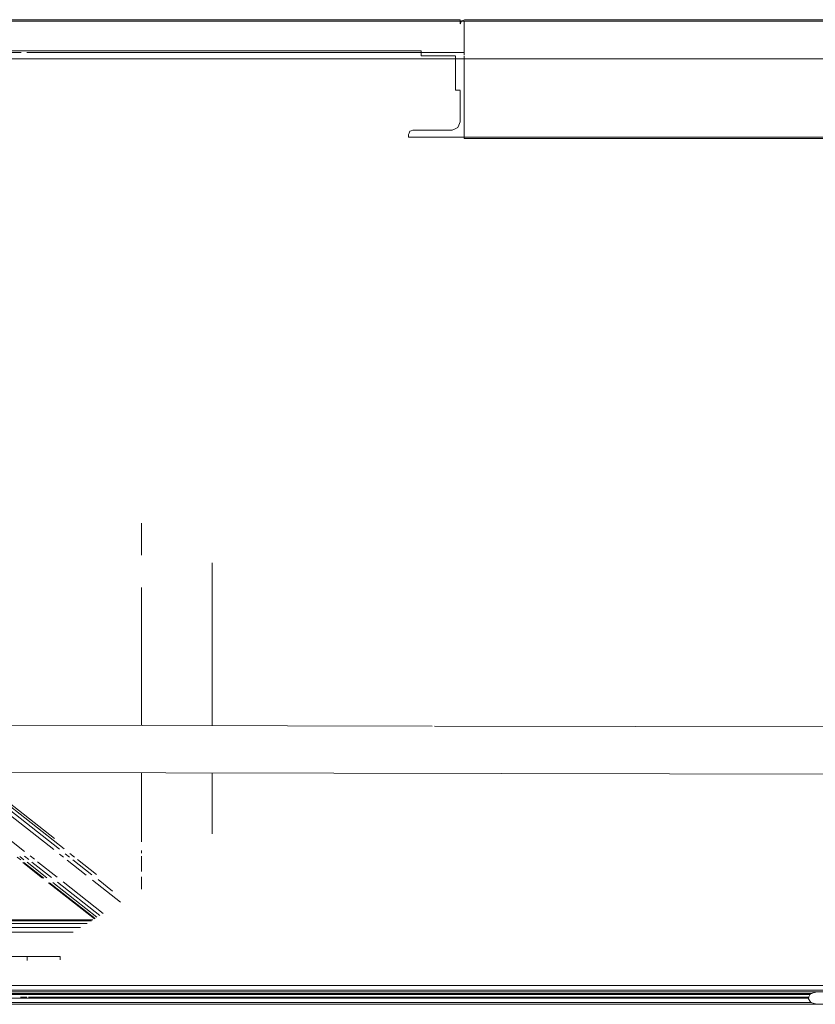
# Model space of a CAD drawing. Header units: millimetres. Extents: x 101535 to 192135, y -3968 to 17259.
# Tile 41 of 92: x 122978 to 123994, y 12792 to 14050. Entities that reach past the tile are written whole.
import ezdxf

# ---------------------------------------------------------------- set-up
doc = ezdxf.new("R2010")
doc.units = ezdxf.units.MM
doc.linetypes.add('IMPORT-Kropki i Kreski _4_', pattern=[1828.8, 914.4, -457.2, 0, -457.2])
for name, color, linetype, lineweight in [('2_stropy_K_IR', 7, 'Continuous', 9), ('2_ściany zewnętrzne_ISTN', 7, 'Continuous', 9), ('3_oświetlenie_K_IR', 7, 'Continuous', 9), ('4_osie_ISTN', 7, 'Continuous', 9), ('A-GENM', 7, 'Continuous', 18), ('P-PIPE', 7, 'Continuous', 18)]:
    doc.layers.add(name, color=color, linetype=linetype, lineweight=lineweight)
doc.layers.add('rzut płyty_dwg', color=7, linetype='Continuous', lineweight=9, true_color=0x767676)

# ---------------------------------------------------------------- blocks, each defined once
blk = doc.blocks.new('Bezpośredni kształt - IR 026-25_3D1_2025_09_11-304393-Przekrój 5')
at = {"layer": 'A-GENM', "lineweight": 9}
for p, q in [((-38549.2, 14050), (-40105.4, 14050)), ((-40105.4, 14050), (-38549.2, 14050)), ((-38549.2, 14045.6), (-38549.2, 14050)), ((-38549.2, 14050), (-38549.2, 14045.6)), ((-38549.2, 14045.6), (-38549.2, 14044.5)), ((-38549.2, 14045.6), (-38549.2, 14044.5)), ((-38548.9, 14045.3), (-38549.2, 14044.5)), ((-38549.2, 14044.5), (-38548.9, 14045.3)), ((-38548.9, 14045.3), (-38547.6, 14048.4)), ((-38548.9, 14045.3), (-38547.6, 14048.4)), ((-38546, 14049.1), (-38547.6, 14048.4)), ((-38547.6, 14048.4), (-38546, 14049.1)), ((-38546, 14049.1), (-38543.7, 14050)), ((-38546, 14049.1), (-38543.7, 14050)), ((-38416.1, 14050), (-38543.7, 14050)), ((-38543.7, 14050), (-38416.1, 14050)), ((-38308, 14050), (-38416.1, 14050)), ((-38416.1, 14050), (-38308, 14050)), ((-38307.7, 14050), (-38308, 14050)), ((-38308, 14050), (-38307.7, 14050)), ((-38307.4, 14050), (-38307.7, 14050)), ((-38307.7, 14050), (-38307.4, 14050)), ((-38173.6, 14050), (-38307.4, 14050)), ((-38307.4, 14050), (-38173.6, 14050)), ((-38057.4, 14050), (-38173.6, 14050)), ((-38173.6, 14050), (-38057.4, 14050)), ((-38972.9, 14010), (-40446.2, 14010)), ((-38972.9, 14010), (-40446.2, 14010)), ((-38599.2, 14010), (-38972.9, 14010)), ((-38599.2, 14010), (-38972.9, 14010)), ((-38599.2, 14009.5), (-38599.2, 14010)), ((-38599.2, 14009.5), (-38599.2, 14010)), ((-38599.2, 14009.5), (-38599.2, 14009.5)), ((-38599.2, 14009.5), (-38599.2, 14007.9)), ((-38599.2, 14007.9), (-38599.2, 14009.5)), ((-38599.2, 14009.5), (-38599.2, 14009.5)), ((-38599.2, 14007.9), (-38599.2, 14004)), ((-38599.2, 14004), (-38599.2, 14007.9)), ((-38573.5, 14004), (-38599.2, 14004)), ((-38573.5, 14004), (-38599.2, 14004)), ((-38573.5, 14004), (-38555.2, 14004)), ((-38555.2, 14004), (-38573.5, 14004)), ((-38555.2, 13978.4), (-38555.2, 14003.6)), ((-38555.2, 13978.4), (-38555.2, 14003.6)), ((-38555.2, 13978.4), (-38555.2, 13960)), ((-38555.2, 13960), (-38555.2, 13978.4)), ((-38555.2, 13960), (-38552.7, 13960)), ((-38552.7, 13960), (-38555.2, 13960)), ((-38552.7, 13960), (-38549.2, 13960)), ((-38549.2, 13960), (-38552.7, 13960)), ((-38549.2, 13936.4), (-38549.2, 13959.6)), ((-38549.2, 13936.4), (-38549.2, 13959.6)), ((-38549.2, 13936.4), (-38549.2, 13919.5)), ((-38549.2, 13919.5), (-38549.2, 13936.4)), ((-38551, 13915.2), (-38552.3, 13912.1)), ((-38552.3, 13912.1), (-38551, 13915.2)), ((-38551, 13915.2), (-38549.2, 13919.5)), ((-38551, 13915.2), (-38549.2, 13919.5)), ((-38614.5, 13905.1), (-38615.2, 13903.5)), ((-38615.2, 13903.5), (-38614.5, 13905.1)), ((-38615.2, 13900.7), (-38615.2, 13903.5)), ((-38615.2, 13900.7), (-38615.2, 13903.5)), ((-38614.5, 13905.1), (-38613.6, 13907.4)), ((-38614.5, 13905.1), (-38613.6, 13907.4)), ((-38612, 13908.1), (-38613.6, 13907.4)), ((-38613.6, 13907.4), (-38612, 13908.1)), ((-38612, 13908.1), (-38609.7, 13909)), ((-38612, 13908.1), (-38609.7, 13909)), ((-38580.5, 13909), (-38609.7, 13909)), ((-38609.7, 13909), (-38580.5, 13909)), ((-38559.7, 13909), (-38580.5, 13909)), ((-38580.5, 13909), (-38559.7, 13909)), ((-38556.6, 13910.3), (-38559.7, 13909)), ((-38559.7, 13909), (-38556.6, 13910.3)), ((-38556.6, 13910.3), (-38552.3, 13912.1)), ((-38556.6, 13910.3), (-38552.3, 13912.1)), ((-38615.2, 13900.7), (-38615.2, 13900)), ((-38615.2, 13900), (-38615.2, 13900.7)), ((-38311.8, 13900), (-38615.2, 13900)), ((-38311.8, 13900), (-38615.2, 13900)), ((-38311.8, 13900), (-37691.2, 13900)), ((-37691.2, 13900), (-38311.8, 13900)), ((-38956.2, 13406.8), (-38956.2, 13365.7)), ((-38956.2, 13365.7), (-38956.2, 13406.8)), ((-38866.2, 13356.1), (-38866.2, 13148)), ((-38866.2, 13356.1), (-38866.2, 13148)), ((-38956.2, 13324.5), (-38956.2, 13148.2)), ((-38956.2, 13148.2), (-38956.2, 13324.5)), ((-39234.3, 13088.5), (-39105.8, 12987.3)), ((-39234.3, 13088.5), (-39105.8, 12987.3)), ((-39193.8, 13088.4), (-39068.5, 12989.7)), ((-39193.8, 13088.4), (-39068.5, 12989.7)), ((-39186, 13088.4), (-39061.3, 12990.2)), ((-39186, 13088.4), (-39061.3, 12990.2)), ((-39179.5, 13088.4), (-39055.3, 12990.6)), ((-39179.5, 13088.4), (-39055.3, 12990.6)), ((-39175.1, 13088.4), (-39067.6, 13003.7)), ((-39175.1, 13088.4), (-39067.6, 13003.7)), ((-38956.2, 13087.9), (-38956.2, 12999.4)), ((-38956.2, 12999.4), (-38956.2, 13087.9)), ((-38866.2, 13087.7), (-38866.2, 13009.9)), ((-38866.2, 13087.7), (-38866.2, 13009.9)), ((-39061.1, 12983.9), (-39055.9, 12979.9)), ((-39061.1, 12983.9), (-39055.9, 12979.9)), ((-39053.9, 12984.3), (-39048.2, 12979.9)), ((-39053.9, 12984.3), (-39048.2, 12979.9)), ((-39047.8, 12984.7), (-39042, 12980.1)), ((-39047.8, 12984.7), (-39042, 12980.1)), ((-38956.2, 12988.4), (-38956.2, 12985)), ((-38956.2, 12985), (-38956.2, 12988.4)), ((-39115, 12979.9), (-39110.6, 12976.4)), ((-39115, 12979.9), (-39110.6, 12976.4)), ((-39111.8, 12980.8), (-39106.5, 12976.6)), ((-39111.8, 12980.8), (-39106.5, 12976.6)), ((-39108, 12973.1), (-39082.7, 12953.2)), ((-39108, 12973.1), (-39082.7, 12953.2)), ((-39106.5, 12973.2), (-39081.3, 12953.3)), ((-39106.5, 12973.2), (-39081.3, 12953.3)), ((-39105.8, 12981.2), (-39100.4, 12977)), ((-39105.8, 12981.2), (-39100.4, 12977)), ((-39102.4, 12973.4), (-39077.2, 12953.5)), ((-39102.4, 12973.4), (-39077.2, 12953.5)), ((-39098.6, 12981.6), (-39093.2, 12977.3)), ((-39098.6, 12981.6), (-39093.2, 12977.3)), ((-39096.3, 12973.7), (-39071.2, 12954)), ((-39096.3, 12973.7), (-39071.2, 12954)), ((-39089.1, 12974.1), (-39064.1, 12954.4)), ((-39089.1, 12974.1), (-39064.1, 12954.4)), ((-39051.3, 12976.2), (-39026.9, 12957)), ((-39051.3, 12976.2), (-39026.9, 12957)), ((-39044, 12976.6), (-39019.8, 12957.4)), ((-39044, 12976.6), (-39019.8, 12957.4)), ((-39037.9, 12976.9), (-39013.7, 12957.9)), ((-39037.9, 12976.9), (-39013.7, 12957.9)), ((-38956.2, 12981.3), (-38956.2, 12961.8)), ((-38956.2, 12961.8), (-38956.2, 12981.3)), ((-39075.2, 12947.3), (-39016.6, 12901.1)), ((-39075.2, 12947.3), (-39016.6, 12901.1)), ((-39073.7, 12947.3), (-39015.7, 12901.7)), ((-39073.7, 12947.3), (-39015.7, 12901.7)), ((-39069.7, 12947.6), (-39013.3, 12903.2)), ((-39069.7, 12947.6), (-39013.3, 12903.2)), ((-39063.6, 12948), (-39009.7, 12905.5)), ((-39063.6, 12948), (-39009.7, 12905.5)), ((-39056.5, 12948.4), (-39005.4, 12908.2)), ((-39056.5, 12948.4), (-39005.4, 12908.2)), ((-39019.1, 12950.8), (-38983.3, 12922.6)), ((-39019.1, 12950.8), (-38983.3, 12922.6)), ((-39011.9, 12951.3), (-38993.4, 12936.7)), ((-39011.9, 12951.3), (-38993.4, 12936.7)), ((-38956.2, 12954.8), (-38956.2, 12939.2)), ((-38956.2, 12939.2), (-38956.2, 12954.8)), ((-39893.8, 12895.3), (-39025.9, 12895.3)), ((-39893.8, 12895.3), (-39025.9, 12895.3)), ((-39839.2, 12898.8), (-39020.4, 12898.8)), ((-39839.2, 12898.8), (-39020.4, 12898.8)), ((-39018.4, 12900), (-39820, 12900)), ((-39820, 12900), (-39018.4, 12900)), ((-40072.2, 12884), (-39043.8, 12884)), ((-40072.2, 12884), (-39043.8, 12884)), ((-39975.6, 12890.1), (-39034.1, 12890.1)), ((-39975.6, 12890.1), (-39034.1, 12890.1)), ((-39201.5, 12853), (-39102.5, 12853)), ((-39102.5, 12853), (-39201.5, 12853)), ((-39159.1, 12853), (-39060.1, 12853)), ((-39159.1, 12853), (-39060.1, 12853)), ((-39102.5, 12853), (-39102.5, 12848)), ((-39102.5, 12853), (-39102.5, 12848)), ((-39102.5, 12853), (-39060.1, 12853)), ((-39060.1, 12853), (-39102.5, 12853)), ((-39060.1, 12848.8), (-39060.1, 12853)), ((-39060.1, 12853), (-39060.1, 12848.8)), ((-40138.4, 12808), (-37691.2, 12808)), ((-40138.4, 12808), (-37691.2, 12808)), ((-39986.9, 12809.9), (-37691.2, 12809.9)), ((-39986.9, 12809.9), (-37691.2, 12809.9)), ((-39492.8, 12816), (-37691.2, 12816)), ((-39492.8, 12816), (-37691.2, 12816)), ((-38095, 12807.6), (-38101.7, 12805.7)), ((-38101.7, 12805.7), (-38095, 12807.6)), ((-40275, 12800), (-38104.2, 12800)), ((-40275, 12800), (-38104.2, 12800)), ((-40273.2, 12805.7), (-38100, 12805.7)), ((-40273.2, 12805.7), (-38100, 12805.7)), ((-40273.2, 12794.4), (-38100.7, 12794.3)), ((-40273.2, 12794.4), (-38100.7, 12794.3)), ((-40264.7, 12805.7), (-38100, 12805.7)), ((-40264.7, 12805.7), (-38100, 12805.7)), ((-40264.7, 12794.3), (-38100.7, 12794.3)), ((-40264.7, 12794.3), (-38100.7, 12794.3)), ((-38104.2, 12800), (-40263.2, 12800)), ((-40263.2, 12800), (-38104.2, 12800)), ((-40255.4, 12804.7), (-38102.3, 12804.7)), ((-40255.4, 12804.7), (-38102.3, 12804.7)), ((-40248.1, 12800), (-38104.2, 12800)), ((-40248.1, 12800), (-38104.2, 12800)), ((-39110.9, 12801.2), (-39103, 12801.2)), ((-39110.9, 12801.2), (-39103, 12801.2)), ((-39100.7, 12801.2), (-38103.7, 12801.2)), ((-39100.7, 12801.2), (-38103.7, 12801.2)), ((-38102.3, 12804.8), (-38105.1, 12800)), ((-38105.1, 12800), (-38102.3, 12804.8)), ((-38104.5, 12799.1), (-38105.1, 12800)), ((-38104.5, 12799.1), (-38105.1, 12800)), ((-38104.5, 12799.1), (-38101.7, 12794.3)), ((-38101.7, 12794.3), (-38104.5, 12799.1)), ((-38102.3, 12804.8), (-38101.7, 12805.7)), ((-38102.3, 12804.8), (-38101.7, 12805.7)), ((-38101.7, 12805.7), (-38100, 12805.7)), ((-38100, 12805.7), (-38101.7, 12805.7)), ((-38100.4, 12793.9), (-38101.7, 12794.3)), ((-38100.4, 12793.9), (-38101.7, 12794.3)), ((-38100.4, 12793.9), (-38093.8, 12792)), ((-38093.8, 12792), (-38100.4, 12793.9)), ((-40268.9, 12792), (-37641.2, 12792)), ((-40268.9, 12792), (-37641.2, 12792))]:
    blk.add_line(p, q, dxfattribs=at)
blk = doc.blocks.new('Bezpośredni kształt - CONCRETE_SLAB-304394-Przekrój 5')
blk.add_blockref('Bezpośredni kształt - IR 026-25_3D1_2025_09_11-304393-Przekrój 5', (0, 0))
blk = doc.blocks.new('Bezpośredni kształt - P2-305355-Przekrój 5')
at = {"layer": 'A-GENM', "lineweight": 9}
for p, q in [((-38544.2, 14048), (-40500.2, 14048)), ((-38544.2, 14010.1), (-38544.2, 14048)), ((-40506.7, 14008), (-39110, 14008)), ((-39103, 14008), (-38544.2, 14008)), ((-38544.2, 14008), (-38544.2, 14010.1))]:
    blk.add_line(p, q, dxfattribs=at)
blk = doc.blocks.new('Bezpośredni kształt - CONCRETE_SLAB-305723-Przekrój 5')
at = {"layer": 'A-GENM', "lineweight": 9}
for p, q in [((-38544.2, 14048), (-38544.2, 14010.1)), ((-38526.5, 14048), (-38544.2, 14048)), ((-38007.2, 14048), (-38526.5, 14048)), ((-38544.2, 14010.1), (-38544.2, 14004.6)), ((-38544.2, 14003.4), (-38544.2, 13898)), ((-38544.2, 13898), (-35779.6, 13898))]:
    blk.add_line(p, q, dxfattribs=at)
blk = doc.blocks.new('IR 026-25_3D1_2025_09_11_ifc-2-Przekrój 5')
at = {"layer": 'A-GENM', "lineweight": 9}
for name in ['Bezpośredni kształt - CONCRETE_SLAB-304394-Przekrój 5', 'Bezpośredni kształt - P2-305355-Przekrój 5', 'Bezpośredni kształt - CONCRETE_SLAB-305723-Przekrój 5']:
    blk.add_blockref(name, (0, 0), dxfattribs=at)
blk = doc.blocks.new('rzut płyty_dwg-2316949-Przekrój 5')
at = {"layer": '2_stropy_K_IR'}
blk.add_line((-40490.8, 14000), (-38891.8, 14000), dxfattribs=at)
at = {"layer": '2_stropy_K_IR', "flags": 128}
for points in [[(-38891.8, 14000), (-40623.7, 14000), (-42003.3, 14000), (-43072.5, 14000), (-43724.7, 14000)], [(-27515.9, 14000), (-29770.3, 14000), (-29770.3, 14000), (-31489.9, 14000), (-31489.9, 14000), (-32113.9, 14000), (-38692.8, 14000), (-40623.7, 14000), (-38891.8, 14000), (-37228.6, 14000), (-31578, 14000), (-31489.9, 14000), (-31489.9, 14000)], [(-27515.9, 14000), (-29770.3, 14000), (-29770.3, 14000), (-31578, 14000), (-37228.6, 14000), (-40490.8, 14000)], [(-38528.4, 14000), (-35796, 14000), (-31053.8, 14000), (-25577.8, 14000), (-20835.8, 14000), (-18097.9, 14000), (-18097.9, 14000)]]:
    blk.add_lwpolyline(points, dxfattribs=at)
at = {"layer": '2_stropy_K_IR', "color": 251, "true_color": 0x666666, "flags": 128}
blk.add_lwpolyline([(-38528.4, 14000), (-35796, 14000), (-31053.8, 14000), (-25578, 14000), (-20835.8, 14000), (-18097.9, 14000)], dxfattribs=at)
at = {"layer": '2_ściany zewnętrzne_ISTN', "color": 251, "lineweight": 13, "true_color": 0x666666}
blk.add_line((-39244.2, 14000), (-36845.6, 14000), dxfattribs=at)
at = {"layer": '3_oświetlenie_K_IR', "linetype": 'IMPORT-Kropki i Kreski _4_'}
blk.add_line((-16517.6, 14000), (-40101.4, 14000), dxfattribs=at)
at = {"layer": '3_oświetlenie_K_IR', "color": 96, "lineweight": 13, "true_color": 0x007f00}
for p, q in [((-38000.1, 14000), (-38239.3, 14000)), ((-38012.2, 14000), (-38227.2, 14000)), ((-38199.6, 14000), (-38039.8, 14000)), ((-38096.7, 14000), (-38142.7, 14000))]:
    blk.add_line(p, q, dxfattribs=at)
at = {"layer": '4_osie_ISTN', "color": 251, "linetype": 'IMPORT-Kropki i Kreski _4_', "true_color": 0x666666, "flags": 128}
blk.add_lwpolyline([(-10364.4, 14000), (-11364.4, 14000), (-46296.9, 14000)], dxfattribs=at)
blk.add_lwpolyline([(-10364.4, 14000), (-11364.4, 14000), (-46296.9, 14000)], dxfattribs=at)

msp = doc.modelspace()

# ---------------------------------------------------------------- linework, layer by layer
at = {"layer": 'P-PIPE', "color": 5, "lineweight": 9, "true_color": 0x0000ff}
for p, q in [((123504.9, 13147.5), (122636.1, 13149.2)), ((124403.9, 13145.7), (123507.9, 13147.5)), ((121903, 13090.4), (124403.9, 13085.4))]:
    msp.add_line(p, q, dxfattribs=at)

# ---------------------------------------------------------------- block references
at = {"lineweight": 5}
msp.add_blockref('IR 026-25_3D1_2025_09_11_ifc-2-Przekrój 5', (162090.1, 0), dxfattribs=at)
at = {"layer": 'rzut płyty_dwg', "color": 7}
msp.add_blockref('rzut płyty_dwg-2316949-Przekrój 5', (162090.1, 0), dxfattribs=at)

doc.saveas('drawing.dxf')
